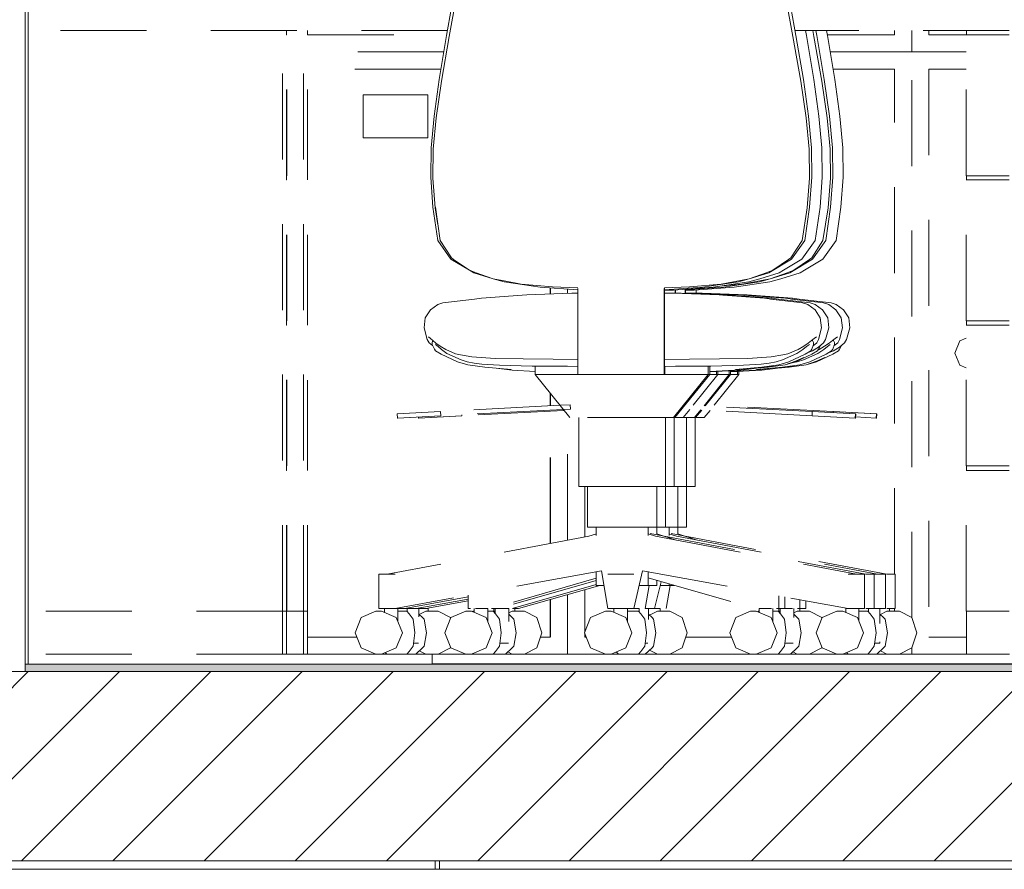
# Model space of a CAD drawing. Header units: millimetres. Extents: x 3311 to 117041, y -19950 to 21829.
# Tile 35 of 68: x 25474 to 26618, y 9980 to 10967. Entities that reach past the tile are written whole.
import ezdxf

# ---------------------------------------------------------------- set-up
doc = ezdxf.new("R2010")
doc.units = ezdxf.units.MM
doc.header["$MEASUREMENT"] = 0
doc.linetypes.add('! STR Pointille', pattern=[175, 100, -75])
for name, color, linetype in [('01-STR_Dalles.ARCHI', 7, 'Continuous'), ('01-STR_Murs extérieurs.ARCHI', 7, 'Continuous'), ('04-SOE_Cloisons .ARCHI', 7, 'Continuous'), ('04-SOE_Faux Plafond.ARCHI', 7, 'Continuous'), ('04-SOE_Revetement de sol.ARCHI', 7, 'Continuous'), ('05-INF _ COTATIONS.ARCHI', 7, 'Continuous'), ('06-REP _ EQUIP MOBI _ hors marché.ARCHI', 7, 'Continuous')]:
    doc.layers.add(name, color=color, linetype=linetype)
doc.styles.add('STYLE_GENERE_1', font='arial.ttf')
doc.dimstyles.new('STYLE_GENERE__1', dxfattribs={"dimtxt": 150, "dimasz": 114, "dimexe": 0.18, "dimexo": 400, "dimgap": 0, "dimtad": 1, "dimlfac": 0.001, "dimzin": 0, "dimdsep": 46, "dimtxsty": 'STYLE_GENERE_1', "dimblk": 'ARROWHEAD_2', "dimblk1": 'ARROWHEAD_2', "dimblk2": 'ARROWHEAD_2', "dimcen": 0.09, "dimclrd": 8, "dimclre": 8, "dimclrt": 8, "dimazin": 0, "dimtfac": 1, "dimtdec": 4, "dimtmove": 0, "dimatfit": 3, "dimfxl": 0, "dimtolj": 1, "dimtzin": 0, "dimarcsym": 0})

# ---------------------------------------------------------------- blocks, each defined once
blk = doc.blocks.new('Élément de coupe_54_1')
at = {"layer": '01-STR_Dalles.ARCHI', "linetype": 'Continuous', "lineweight": 0, "true_color": 0x000000}
h = blk.add_hatch(dxfattribs=at)
h.set_pattern_fill('Hachure_simple_0001', color=18, style=0, pattern_type=2)
h.set_pattern_definition([(45, (0, 0), (-53.03301, 53.03301), [])])
h.paths.add_polyline_path([(19187.4, 9990), (33360.8, 9990), (33360.8, 10210), (19187.4, 10210)])
at = {"layer": '01-STR_Dalles.ARCHI', "color": 7, "linetype": 'Continuous', "lineweight": 5}
blk.add_line((33255.6, 9990), (19358.9, 9990), dxfattribs=at)
at = {"layer": '01-STR_Dalles.ARCHI', "color": 7, "linetype": 'Continuous', "lineweight": 5, "flags": 128}
blk.add_lwpolyline([(28836.8, 10210), (25480, 10210), (25467, 10210), (25454, 10210), (25408, 10210), (25395, 10210), (25382, 10210)], dxfattribs=at)
blk = doc.blocks.new('Élément de coupe_58_1')
at = {"layer": '04-SOE_Cloisons .ARCHI', "color": 7, "linetype": 'Continuous', "lineweight": 5}
blk.add_line((25483.2, 12680), (25483.2, 10219), dxfattribs=at)
blk = doc.blocks.new('Élément de coupe_64_1')
at = {"layer": '04-SOE_Cloisons .ARCHI', "color": 7, "linetype": 'Continuous', "lineweight": 5}
for p, q in [((25480, 12680), (25480, 10218.6)), ((25480, 10218.6), (25480, 10210)), ((25483.2, 10218.6), (25483.2, 10219))]:
    blk.add_line(p, q, dxfattribs=at)
blk = doc.blocks.new('Élément de coupe_211_1')
at = {"layer": '04-SOE_Faux Plafond.ARCHI', "color": 7, "linetype": 'Continuous', "lineweight": 5}
blk.add_line((27140.1, 9980), (24220, 9980), dxfattribs=at)
blk = doc.blocks.new('Élément de coupe_222_1')
at = {"layer": '04-SOE_Revetement de sol.ARCHI', "linetype": 'Continuous', "lineweight": 0, "true_color": 0x3f3f3f}
blk.add_hatch(color=250, dxfattribs=at).paths.add_polyline_path([(25480, 10218.6), (25480, 10210), (28836.8, 10210), (28836.8, 10218.6)])
at = {"layer": '04-SOE_Revetement de sol.ARCHI', "color": 7, "linetype": 'Continuous', "lineweight": 5}
blk.add_line((28836.8, 10218.6), (25480, 10218.6), dxfattribs=at)
blk = doc.blocks.new('Élément de coupe_254_1')
at = {"layer": '04-SOE_Cloisons .ARCHI', "color": 7, "linetype": 'Continuous', "lineweight": 5}
for p, q in [((25953, 10219), (25953, 10230)), ((25966, 10219), (25953, 10219))]:
    blk.add_line(p, q, dxfattribs=at)
blk = doc.blocks.new('Élément de coupe_255_1')
at = {"layer": '04-SOE_Cloisons .ARCHI', "color": 7, "linetype": 'Continuous', "lineweight": 5}
blk.add_line((25966, 10219), (27762.9, 10219), dxfattribs=at)
blk = doc.blocks.new('Élément de coupe_494_1')
at = {"layer": '06-REP _ EQUIP MOBI _ hors marché.ARCHI', "color": 252, "linetype": '! STR Pointille', "lineweight": 5}
for p, q in [((26396.7, 10947.9), (26395.4, 10955)), ((26400.1, 10949.2), (26399.1, 10955)), ((26405.7, 10895.9), (26396.7, 10947.9)), ((26400.1, 10949.2), (26408.7, 10897.9)), ((26412, 10853.3), (26405.7, 10895.9)), ((26408.7, 10897.9), (26414.8, 10855.4)), ((26415.4, 10816.9), (26412, 10853.3)), ((26414.8, 10855.4), (26418.1, 10818.7)), ((26415.8, 10783.3), (26415.4, 10816.9)), ((26418.1, 10818.7), (26418.6, 10784.4)), ((26413.1, 10749), (26415.8, 10783.3)), ((26418.6, 10784.4), (26416.1, 10749.6)), ((26407.2, 10710.9), (26413.1, 10749)), ((26410.5, 10710.9), (26416.1, 10749.6)), ((26407.2, 10710.9), (26394.1, 10690.7)), ((26395.1, 10689.1), (26410.5, 10710.9)), ((26391.6, 10688.6), (26394.1, 10690.7)), ((26395.1, 10689.1), (26368.7, 10673.4)), ((26391.6, 10688.6), (26373.2, 10676.2)), ((26345.8, 10666.4), (26368.7, 10673.4)), ((26365.4, 10673.3), (26345.8, 10666.4)), ((26373.2, 10676.2), (26365.4, 10673.3)), ((26291.5, 10656.5), (26247.3, 10653.4)), ((26290.4, 10658.2), (26313.1, 10660.2)), ((26333.4, 10662.9), (26291.5, 10656.5)), ((26313.1, 10660.2), (26345.8, 10666.4)), ((26333.4, 10662.9), (26345.8, 10666.4)), ((26247.1, 10649.4), (26247.1, 10654.2)), ((26247.3, 10649.4), (26247.3, 10654.3)), ((26247.3, 10649.7), (26257.5, 10649.6)), ((26310.9, 10647.7), (26257.5, 10649.6)), ((26310.9, 10647.7), (26315.1, 10647.4)), ((26363.7, 10643.7), (26315.1, 10647.4)), ((26377.6, 10641.9), (26363.7, 10643.7)), ((26370.5, 10642.7), (26407.9, 10638.4)), ((26414, 10636.3), (26407.9, 10638.4)), ((26422.3, 10630.1), (26414, 10636.3)), ((26428.4, 10620.9), (26422.3, 10630.1)), ((26429.8, 10609.5), (26428.4, 10620.9)), ((26429.8, 10609.5), (26426.4, 10595.7)), ((26423.9, 10598.7), (26421.4, 10597.1)), ((26402.7, 10584), (26409.1, 10588.1)), ((26408.2, 10584.3), (26412.3, 10587.6)), ((26414.3, 10591.6), (26409.1, 10588.1)), ((26412.3, 10587.6), (26415.7, 10589.9)), ((26418.3, 10594.7), (26414.3, 10591.6)), ((26418.1, 10594.4), (26419.4, 10594.6)), ((26421.4, 10597.1), (26418.3, 10594.7)), ((26418.6, 10584.7), (26420.7, 10589.9)), ((26419.4, 10594.6), (26420.7, 10592.2)), ((26420, 10588.3), (26424.4, 10592.1)), ((26420.7, 10592.2), (26420.7, 10589.9)), ((26424.4, 10592.1), (26426.4, 10595.7)), ((26401.3, 10579.5), (26384.4, 10572.1)), ((26391.8, 10569.9), (26410.9, 10578.7)), ((26401.3, 10579.5), (26408.2, 10584.3)), ((26401.4, 10583.4), (26402.7, 10584)), ((26417.3, 10582.7), (26410.9, 10578.7)), ((26418.6, 10584.7), (26417.3, 10582.7)), ((26380.2, 10566.5), (26360.3, 10563.5)), ((26372.8, 10569.2), (26377.2, 10570)), ((26377.2, 10570), (26384.4, 10572.1)), ((26391.8, 10569.9), (26380.2, 10566.5)), ((26269, 10518.7), (26298.2, 10555)), ((26270.3, 10518.6), (26299.9, 10555)), ((26298.2, 10555), (26285.1, 10555)), ((26298.2, 10555), (26298.2, 10559.3)), ((26299.9, 10555), (26298.2, 10555)), ((26328.8, 10560), (26299.9, 10558.5)), ((26299.9, 10555), (26299.9, 10559.4)), ((26347.5, 10562.5), (26328.8, 10560)), ((26360.3, 10563.5), (26330, 10561.1)), ((25987.3, 10507.1), (25937, 10504.5)), ((25937.3, 10504.5), (25987.3, 10507.1)), ((25987.4, 10507.1), (25987.3, 10508.4)), ((25987.3, 10507.1), (25987.3, 10508.4)), ((25987.5, 10507.1), (25987.3, 10507.1)), ((26106.1, 10513.3), (25987.4, 10507.1)), ((26106.1, 10513.3), (26106.1, 10513.3)), ((26258, 10505), (26265.1, 10513.9)), ((26259.2, 10505), (26266.4, 10513.8)), ((25937, 10504.5), (25936.9, 10505.8)), ((25937, 10504.5), (25937.3, 10504.5)), ((26258, 10505), (26244.8, 10505)), ((26248.5, 10425), (26248.5, 10505)), ((26259.2, 10505), (26258, 10505)), ((26234.1, 10425), (26248.5, 10425)), ((26238.5, 10377.5), (26238.5, 10425)), ((26224.1, 10377.5), (26226.5, 10377.5)), ((26226.5, 10377.5), (26238.5, 10377.5)), ((26228.2, 10369.9), (26237.1, 10367.1)), ((26228.4, 10369.9), (26228.4, 10377.5)), ((26228.4, 10367.9), (26228.4, 10369.9)), ((26237.1, 10367.1), (26470.4, 10323)), ((26219, 10314.3), (26211.5, 10283)), ((26472.4, 10323), (26466.7, 10323)), ((26480, 10323), (26472.4, 10323)), ((26480, 10323), (26480, 10283)), ((26143.7, 10311.2), (26046.3, 10283)), ((26217.9, 10310), (26219.4, 10310)), ((26219.4, 10310), (26228.4, 10310)), ((26228.4, 10310), (26228.4, 10311.6)), ((25994.8, 10294.1), (25934.3, 10283)), ((26380.2, 10293.4), (26380.2, 10283)), ((25934.3, 10283), (25924, 10283)), ((25936.8, 10283), (25934.3, 10283)), ((25937.4, 10283), (25936.8, 10283)), ((25937.4, 10283), (25937.4, 10273.3)), ((26024.7, 10280), (26026.1, 10280)), ((26026.1, 10283), (26026.1, 10277.5)), ((26032.7, 10283), (26028.9, 10283)), ((26038.7, 10283), (26032.7, 10283)), ((26042, 10283), (26038.7, 10283)), ((26042, 10283), (26042, 10267.9)), ((26207, 10283), (26200.7, 10283)), ((26204.5, 10283), (26204.5, 10270.5)), ((26211.5, 10283), (26207, 10283)), ((26355.9, 10280), (26357.3, 10280)), ((26357.3, 10283), (26357.3, 10277.5)), ((26366.5, 10283), (26362.9, 10283)), ((26371.8, 10283), (26366.5, 10283)), ((26373.3, 10283), (26373.3, 10272.8)), ((26380.2, 10283), (26377.5, 10283)), ((26472.4, 10283), (26466.7, 10283)), ((26480, 10283), (26472.4, 10283)), ((26473.3, 10283), (26473.3, 10265.6)), ((25937.4, 10276.7), (25941.7, 10272.7)), ((25941.7, 10272.7), (25943.5, 10270.6)), ((25943.5, 10270.6), (25946.3, 10255)), ((26042, 10276.5), (26046.1, 10272.7)), ((26046.1, 10272.7), (26047.8, 10270.6)), ((26047.8, 10270.6), (26050.7, 10255)), ((26204.5, 10276.4), (26208.5, 10272.7)), ((26208.5, 10272.7), (26210.2, 10270.6)), ((26210.2, 10270.6), (26213.1, 10255)), ((26373.3, 10276.4), (26377.3, 10272.7)), ((26377.3, 10272.7), (26379.1, 10270.6)), ((26379.1, 10270.6), (26381.9, 10255)), ((26473.3, 10276.7), (26477.7, 10272.7)), ((26477.7, 10272.7), (26479.4, 10270.6)), ((26479.4, 10270.6), (26482.3, 10255)), ((25946.3, 10255), (25943.5, 10239.4)), ((26050.7, 10255), (26047.8, 10239.4)), ((26213.1, 10255), (26210.2, 10239.4)), ((26381.9, 10255), (26379.1, 10239.4)), ((26482.3, 10255), (26479.4, 10239.4)), ((26473.3, 10244.4), (26473.3, 10243)), ((25932.1, 10243), (25931.4, 10243)), ((25936.8, 10243), (25932.1, 10243)), ((25941.7, 10237.3), (25933.8, 10230)), ((25937, 10243), (25936.8, 10243)), ((25941.7, 10237.3), (25943.5, 10239.4)), ((26032.7, 10243), (26031.8, 10243)), ((26038.7, 10243), (26032.7, 10243)), ((26046.1, 10237.3), (26038.2, 10230)), ((26041.6, 10243), (26038.7, 10243)), ((26046.1, 10237.3), (26047.8, 10239.4)), ((26202.1, 10243), (26200.6, 10243)), ((26208.5, 10237.3), (26200.6, 10230)), ((26203.6, 10243), (26202.1, 10243)), ((26208.5, 10237.3), (26210.2, 10239.4)), ((26366.5, 10243), (26363, 10243)), ((26371.8, 10243), (26366.5, 10243)), ((26377.3, 10237.3), (26369.4, 10230)), ((26372.4, 10243), (26371.8, 10243)), ((26377.3, 10237.3), (26379.1, 10239.4)), ((26469.3, 10243), (26467.4, 10243)), ((26473.3, 10243), (26469.3, 10243)), ((26477.7, 10237.3), (26469.8, 10230)), ((26477.7, 10237.3), (26479.4, 10239.4)), ((25923.4, 10230), (25933.8, 10230)), ((26023.7, 10230), (26038.2, 10230)), ((26192.6, 10230), (26200.6, 10230)), ((26355, 10230), (26369.4, 10230)), ((26459.3, 10230), (26469.8, 10230))]:
    blk.add_line(p, q, dxfattribs=at)
blk = doc.blocks.new('Élément de coupe_495_1')
at = {"layer": '06-REP _ EQUIP MOBI _ hors marché.ARCHI', "color": 252, "linetype": '! STR Pointille', "lineweight": 5}
for p, q in [((25803.2, 10280), (25803.2, 10955)), ((25808.1, 10950), (25808.1, 10955)), ((26411.3, 10955), (26412.3, 10949.2)), ((25808.1, 10786.2), (25808.1, 10950)), ((25808.2, 10950), (25808.1, 10950)), ((25808.2, 10786.2), (25808.2, 10950)), ((26420.9, 10897.9), (26412.3, 10949.2)), ((26426.9, 10855.4), (26420.9, 10897.9)), ((26430.1, 10818.7), (26426.9, 10855.4)), ((26430.6, 10784.4), (26430.1, 10818.7)), ((25808.1, 10781.2), (25808.1, 10786.2)), ((25808.2, 10786.2), (25808.1, 10786.2)), ((25808.1, 10617.5), (25808.1, 10781.2)), ((25808.2, 10781.2), (25808.1, 10781.2)), ((25808.2, 10617.5), (25808.2, 10781.2)), ((26428.1, 10749.6), (26430.6, 10784.4)), ((26428.1, 10749.6), (26422.6, 10710.9)), ((26422.6, 10710.9), (26407.2, 10689.1)), ((26407.2, 10689.1), (26385.6, 10676.2)), ((26380.8, 10673.4), (26358.2, 10666.4)), ((26385.6, 10676.2), (26380.8, 10673.4)), ((26257.6, 10653.3), (26303.8, 10656.5)), ((26303.8, 10656.5), (26345.6, 10662.9)), ((26358.2, 10666.4), (26345.6, 10662.9)), ((26257.6, 10653.3), (26247.3, 10653)), ((26266.8, 10649.6), (26247.3, 10649.8)), ((26259.8, 10649.7), (26259.8, 10653.4)), ((26260, 10649.7), (26260, 10653.4)), ((26266.8, 10649.6), (26319.2, 10647.7)), ((26324.3, 10647.4), (26319.2, 10647.7)), ((26324.3, 10647.4), (26371.9, 10643.7)), ((26379.7, 10642.7), (26371.9, 10643.7)), ((26416.6, 10638.4), (26379.7, 10642.7)), ((26416.6, 10638.4), (26422.7, 10636.3)), ((26422.7, 10636.3), (26431, 10630.1)), ((26431, 10630.1), (26437.1, 10620.9)), ((26437.1, 10620.9), (26438.5, 10609.5)), ((25808.1, 10612.5), (25808.1, 10617.5)), ((25808.2, 10617.5), (25808.1, 10617.5)), ((25808.1, 10448.7), (25808.1, 10612.5)), ((25808.2, 10612.5), (25808.1, 10612.5)), ((25808.2, 10448.7), (25808.2, 10612.5)), ((26434.7, 10595.7), (26438.5, 10609.5)), ((26426.5, 10587), (26419.4, 10582.8)), ((26432.4, 10592.1), (26426.5, 10587)), ((26428.6, 10588.8), (26426.5, 10584.7)), ((26434.7, 10595.7), (26432.4, 10592.1)), ((26418.6, 10578.7), (26399.5, 10569.9)), ((26419.4, 10582.8), (26413.7, 10580.4)), ((26418.6, 10578.7), (26425.3, 10582.7)), ((26425.3, 10582.7), (26426.5, 10584.7)), ((26336, 10560), (26372.9, 10564.8)), ((26367.8, 10563.5), (26387.7, 10566.5)), ((26387.7, 10566.5), (26399.5, 10570.8)), ((26387.7, 10566.5), (26399.5, 10569.9)), ((26399.5, 10570.8), (26409.3, 10574.7)), ((26280.8, 10519.4), (26309.4, 10555)), ((26299.9, 10558.1), (26336, 10560)), ((26307.7, 10555), (26299.9, 10555)), ((26307.7, 10555), (26307.7, 10558.5)), ((26309.4, 10555), (26307.7, 10555)), ((26309.4, 10555), (26309.4, 10558.6)), ((26354.5, 10562.4), (26367.8, 10563.5)), ((26419.2, 10512.1), (26279.8, 10519.4)), ((26269.2, 10505), (26275.9, 10513.3)), ((26419.1, 10510.9), (26419.2, 10512.1)), ((26469.4, 10509.5), (26419.2, 10512.1)), ((26419.3, 10512.1), (26469.7, 10509.5)), ((26469.1, 10504.5), (26469.4, 10509.5)), ((26469.7, 10509.5), (26469.4, 10509.5)), ((26469.4, 10504.5), (26469.7, 10509.5)), ((26258.5, 10425), (26258.5, 10505)), ((26267.9, 10505), (26259.2, 10505)), ((26269.2, 10505), (26267.9, 10505)), ((26469.1, 10504.5), (26445.1, 10505.8)), ((26469.4, 10504.5), (26469.1, 10504.5)), ((25808.2, 10448.7), (25808.1, 10448.7)), ((25808.1, 10443.7), (25808.1, 10448.7)), ((25808.2, 10443.7), (25808.1, 10443.7)), ((25808.1, 10280), (25808.1, 10443.7)), ((25808.2, 10280), (25808.2, 10443.7)), ((26248.4, 10377.5), (26248.4, 10425)), ((26248.5, 10425), (26258.5, 10425)), ((26230.6, 10370.2), (26481.3, 10323)), ((26238.4, 10369.9), (26238.4, 10377.5)), ((26238.4, 10369.9), (26261, 10362.6)), ((26238.5, 10377.5), (26248.4, 10377.5)), ((26490.1, 10323), (26481.3, 10323)), ((26491.1, 10323), (26490.1, 10323)), ((26491.1, 10323), (26491.1, 10283)), ((26147.9, 10310), (26053.3, 10283)), ((26229.5, 10310), (26225.1, 10283)), ((26228.4, 10310), (26229.4, 10310)), ((26229.4, 10310), (26234.2, 10310)), ((25994.8, 10292.1), (25945.5, 10283)), ((26387.2, 10292.1), (26387.2, 10283)), ((25803.2, 10280), (25783.9, 10280)), ((25808.1, 10280), (25803.2, 10280)), ((25803.2, 10230), (25803.2, 10280)), ((25808.1, 10230), (25808.1, 10280)), ((25808.2, 10280), (25808.1, 10280)), ((25945.6, 10280), (25938, 10276.1)), ((25944.4, 10283), (25938.2, 10283)), ((25948.4, 10283), (25944.4, 10283)), ((25960.1, 10280), (25945.6, 10280)), ((25948.4, 10283), (25948.4, 10280)), ((25974.3, 10272.7), (25960.1, 10280)), ((26045.9, 10280), (26042, 10278)), ((26060.4, 10280), (26045.9, 10280)), ((26053.3, 10283), (26046.3, 10283)), ((26049.1, 10283), (26049.1, 10280)), ((26074.7, 10272.7), (26060.4, 10280)), ((26214.8, 10280), (26205.6, 10275.3)), ((26215.6, 10283), (26211.5, 10283)), ((26229.3, 10280), (26214.8, 10280)), ((26218, 10283), (26215.6, 10283)), ((26218, 10283), (26218, 10280)), ((26243.5, 10272.7), (26229.3, 10280)), ((26377.2, 10280), (26373.3, 10278)), ((26391.7, 10280), (26377.2, 10280)), ((26381.1, 10283), (26380.2, 10283)), ((26380.3, 10283), (26380.3, 10280)), ((26387.2, 10283), (26381.1, 10283)), ((26405.9, 10272.7), (26391.7, 10280)), ((26481.5, 10280), (26474, 10276.1)), ((26490.1, 10283), (26481.3, 10283)), ((26496, 10280), (26481.5, 10280)), ((26484.4, 10283), (26484.4, 10280)), ((26491.1, 10283), (26490.1, 10283)), ((26510.3, 10272.7), (26496, 10280)), ((25974.5, 10272.1), (25974.3, 10272.7)), ((26080.6, 10255), (26074.7, 10272.7)), ((26249.4, 10255), (26243.5, 10272.7)), ((26406.1, 10272.1), (26405.9, 10272.7)), ((26516.2, 10255), (26510.3, 10272.7)), ((26074.7, 10237.3), (26080.6, 10255)), ((26243.5, 10237.3), (26249.4, 10255)), ((26510.3, 10237.3), (26516.2, 10255)), ((25938, 10233.9), (25945.6, 10230)), ((25960.1, 10230), (25974.3, 10237.3)), ((25974.3, 10237.3), (25974.5, 10237.9)), ((26040.9, 10232.6), (26045.9, 10230)), ((26060.4, 10230), (26074.7, 10237.3)), ((26205.6, 10234.7), (26214.8, 10230)), ((26229.3, 10230), (26243.5, 10237.3)), ((26372.2, 10232.6), (26377.2, 10230)), ((26391.7, 10230), (26405.9, 10237.3)), ((26405.9, 10237.3), (26406.1, 10237.9)), ((26474, 10233.9), (26481.5, 10230)), ((26496, 10230), (26510.3, 10237.3)), ((25803.2, 10230), (25783.8, 10230)), ((25808.1, 10230), (25803.2, 10230)), ((25960.1, 10230), (25945.6, 10230)), ((26060.4, 10230), (26045.9, 10230)), ((26229.3, 10230), (26214.8, 10230)), ((26391.7, 10230), (26377.2, 10230)), ((26496, 10230), (26481.5, 10230))]:
    blk.add_line(p, q, dxfattribs=at)
blk = doc.blocks.new('Élément de coupe_496_1')
at = {"layer": '06-REP _ EQUIP MOBI _ hors marché.ARCHI', "color": 252, "linetype": '! STR Pointille', "lineweight": 5}
for p, q in [((25980.8, 11012.6), (25969.8, 10949.2)), ((25984.5, 11012.6), (25972.9, 10947.9)), ((26372.3, 10947.9), (26360.5, 11012.6)), ((26375.7, 10949.2), (26364.6, 11012.6)), ((25970.8, 10955), (25483.2, 10955)), ((26973.7, 10955), (26374.7, 10955)), ((26573.9, 10950), (26573.9, 10955)), ((25961.2, 10897.9), (25969.8, 10949.2)), ((25972.9, 10947.9), (25963.9, 10895.9)), ((26381.4, 10895.9), (26372.3, 10947.9)), ((26375.7, 10949.2), (26384.4, 10897.9)), ((26973.8, 10950), (26573.8, 10950)), ((26573.8, 10786.2), (26573.8, 10950)), ((25955.2, 10855.4), (25961.2, 10897.9)), ((25963.9, 10895.9), (25957.6, 10853.3)), ((26387.7, 10853.3), (26381.4, 10895.9)), ((26384.4, 10897.9), (26390.4, 10855.4)), ((25951.9, 10818.7), (25955.2, 10855.4)), ((25957.6, 10853.3), (25954.3, 10816.9)), ((26391, 10816.9), (26387.7, 10853.3)), ((26390.4, 10855.4), (26393.7, 10818.7)), ((25951.4, 10784.4), (25951.9, 10818.7)), ((25954.3, 10816.9), (25953.9, 10783.3)), ((26391.4, 10783.3), (26391, 10816.9)), ((26393.7, 10818.7), (26394.2, 10784.4)), ((25953.9, 10749.6), (25951.4, 10784.4)), ((25953.9, 10783.3), (25956.6, 10749)), ((26388.7, 10749), (26391.4, 10783.3)), ((26394.2, 10784.4), (26391.7, 10749.6)), ((26973.8, 10786.2), (26573.8, 10786.2)), ((26973.8, 10781.2), (26573.8, 10781.2)), ((26573.8, 10617.5), (26573.8, 10781.2)), ((26573.9, 10781.2), (26573.9, 10786.2)), ((25953.9, 10749.6), (25959.4, 10710.9)), ((25956.6, 10749), (25959.7, 10729.1)), ((25962.3, 10710.9), (25956.8, 10749.6)), ((26382.9, 10710.9), (26388.7, 10749)), ((26386.2, 10710.9), (26391.7, 10749.6)), ((25959.4, 10710.9), (25974.8, 10689.1)), ((25975.5, 10690.7), (25962.3, 10710.9)), ((26382.9, 10710.9), (26369.8, 10690.7)), ((26370.8, 10689.1), (26386.2, 10710.9)), ((25975.5, 10690.7), (25977.8, 10688.6)), ((26367.3, 10688.6), (26369.8, 10690.7)), ((25974.8, 10689.1), (25996.4, 10676.2)), ((25996.4, 10676.2), (25977.8, 10688.6)), ((26370.8, 10689.1), (26344.3, 10673.4)), ((26367.3, 10688.6), (26348.9, 10676.2)), ((26004, 10673.3), (25996.4, 10676.2)), ((25996.4, 10676.2), (26001.3, 10673.4)), ((26001.3, 10673.4), (26023.8, 10666.4)), ((26023.8, 10666.4), (26004, 10673.3)), ((26321.4, 10666.4), (26344.3, 10673.4)), ((26341.1, 10673.3), (26321.4, 10666.4)), ((26348.9, 10676.2), (26341.1, 10673.3)), ((26038.6, 10663.6), (26023.8, 10666.4)), ((26023.8, 10666.4), (26036.5, 10662.9)), ((26078.3, 10656.5), (26036.5, 10662.9)), ((26056.5, 10660.2), (26038.6, 10663.6)), ((26056.5, 10660.2), (26093, 10656.9)), ((26122.1, 10653.4), (26078.3, 10656.5)), ((26093, 10656.9), (26122.1, 10655.9)), ((26122.1, 10555), (26122.1, 10657.3)), ((26222.7, 10555), (26222.7, 10657.3)), ((26222.9, 10655.9), (26252.2, 10656.9)), ((26267.2, 10656.5), (26222.9, 10653.4)), ((26222.9, 10585), (26222.9, 10655.9)), ((26252.2, 10656.9), (26288.8, 10660.2)), ((26309, 10662.9), (26267.2, 10656.5)), ((26288.8, 10660.2), (26321.4, 10666.4)), ((26309, 10662.9), (26321.4, 10666.4)), ((26002.3, 10642.7), (26010.1, 10643.7)), ((26057.7, 10647.4), (26010.1, 10643.7)), ((26057.7, 10647.4), (26062.9, 10647.7)), ((26115.3, 10649.6), (26062.9, 10647.7)), ((26115.3, 10649.6), (26122.1, 10649.7)), ((26222.9, 10649.7), (26233.2, 10649.6)), ((26286.5, 10647.7), (26233.2, 10649.6)), ((26286.5, 10647.7), (26290.7, 10647.4)), ((26339.3, 10643.7), (26290.7, 10647.4)), ((26353.2, 10641.9), (26339.3, 10643.7)), ((25959.4, 10636.3), (25951.1, 10630.1)), ((25965.4, 10638.4), (25959.4, 10636.3)), ((25965.4, 10638.4), (26002.3, 10642.7)), ((26346.1, 10642.7), (26383.6, 10638.4)), ((26389.7, 10636.3), (26383.6, 10638.4)), ((26398, 10630.1), (26389.7, 10636.3)), ((25945, 10620.9), (25943.6, 10609.5)), ((25951.1, 10630.1), (25945, 10620.9)), ((26404.1, 10620.9), (26398, 10630.1)), ((26405.5, 10609.5), (26404.1, 10620.9)), ((25947.3, 10595.7), (25943.6, 10609.5)), ((26405.5, 10609.5), (26402, 10595.7)), ((26973.8, 10617.5), (26573.8, 10617.5)), ((26973.8, 10612.5), (26573.8, 10612.5)), ((26573.8, 10448.8), (26573.8, 10612.5)), ((26573.9, 10612.5), (26573.9, 10617.5)), ((25950.9, 10597.1), (25948.8, 10598.7)), ((26399.5, 10598.7), (26397.1, 10597.1)), ((25947.3, 10595.7), (25949.6, 10592.1)), ((25949.6, 10592.1), (25953.5, 10588.8)), ((25953.7, 10594.7), (25950.9, 10597.1)), ((25952.9, 10592.2), (25953.8, 10594.6)), ((25952.9, 10589.9), (25952.9, 10592.2)), ((25952.9, 10589.9), (25955.5, 10584.7)), ((25957.4, 10591.6), (25953.7, 10594.7)), ((25957, 10589.9), (25960, 10587.6)), ((25962.3, 10588.1), (25957.4, 10591.6)), ((25960, 10587.6), (25963.7, 10584.3)), ((25962.3, 10588.1), (25968.7, 10584)), ((26378.3, 10584), (26384.8, 10588.1)), ((26383.8, 10584.3), (26387.9, 10587.6)), ((26390, 10591.6), (26384.8, 10588.1)), ((26387.9, 10587.6), (26391.4, 10589.9)), ((26394, 10594.7), (26390, 10591.6)), ((26393.7, 10594.4), (26395, 10594.6)), ((26397.1, 10597.1), (26394, 10594.7)), ((26394.2, 10584.7), (26396.3, 10589.9)), ((26395, 10594.6), (26396.3, 10592.2)), ((26395.7, 10588.3), (26400.1, 10592.1)), ((26396.3, 10592.2), (26396.3, 10589.9)), ((26400.1, 10592.1), (26402, 10595.7)), ((25956.8, 10582.7), (25955.5, 10584.7)), ((25963.5, 10578.7), (25956.8, 10582.7)), ((25963.5, 10578.7), (25982.5, 10569.9)), ((25963.7, 10584.3), (25970.1, 10579.5)), ((25968.7, 10584), (25980.1, 10579.2)), ((25986.7, 10572.1), (25970.1, 10579.5)), ((25980.1, 10579.2), (25985.8, 10577.9)), ((25985.8, 10577.9), (25999.1, 10575.7)), ((25999.1, 10575.7), (26026.2, 10573.9)), ((26222.9, 10555), (26222.9, 10585)), ((26319.7, 10573.9), (26347.1, 10575.7)), ((26347.1, 10575.7), (26360.6, 10577.9)), ((26376.9, 10579.5), (26360, 10572.1)), ((26360.6, 10577.9), (26366.5, 10579.2)), ((26366.5, 10579.2), (26378.3, 10584)), ((26367.5, 10569.9), (26386.5, 10578.7)), ((26376.9, 10579.5), (26383.8, 10584.3)), ((26393, 10582.7), (26386.5, 10578.7)), ((26394.2, 10584.7), (26393, 10582.7)), ((25994.3, 10566.5), (25982.5, 10569.9)), ((25986.7, 10572.1), (25993.7, 10570)), ((25993.7, 10570), (26001.9, 10568.4)), ((26014.2, 10563.5), (25994.3, 10566.5)), ((26001.9, 10568.4), (26010.8, 10567.3)), ((26010.8, 10567.3), (26031.2, 10565.9)), ((26026.2, 10573.9), (26058.6, 10573.4)), ((26031.2, 10565.9), (26069.2, 10564.9)), ((26058.6, 10573.4), (26093.5, 10572.8)), ((26069.2, 10564.9), (26087.1, 10564.8)), ((26072.6, 10555), (26072.6, 10564.9)), ((26087.1, 10564.8), (26110.2, 10564.7)), ((26122.1, 10572.4), (26093.5, 10572.8)), ((26110.2, 10564.7), (26122.1, 10564.6)), ((26252.1, 10572.8), (26223, 10572.4)), ((26223.2, 10564.6), (26235.6, 10564.7)), ((26223.5, 10555), (26223.5, 10564.6)), ((26235.6, 10564.7), (26258.7, 10564.8)), ((26252.1, 10572.8), (26287.1, 10573.4)), ((26258.7, 10564.8), (26277, 10564.9)), ((26273.9, 10555), (26273.9, 10564.9)), ((26275.6, 10555), (26275.6, 10564.9)), ((26277, 10564.9), (26314.9, 10565.9)), ((26287.1, 10573.4), (26319.7, 10573.9)), ((26314.9, 10565.9), (26335.4, 10567.3)), ((26335.4, 10567.3), (26344.5, 10568.4)), ((26355.8, 10566.5), (26336, 10563.5)), ((26344.5, 10568.4), (26352.8, 10570)), ((26352.8, 10570), (26360, 10572.1)), ((26367.5, 10569.9), (26355.8, 10566.5)), ((26044.6, 10561.1), (26014.2, 10563.5)), ((26046, 10560), (26027.5, 10562.4)), ((26072.6, 10558.6), (26046, 10560)), ((26122.1, 10555), (26072.6, 10555)), ((26112.8, 10505), (26072.6, 10555)), ((26222.7, 10555), (26122.1, 10555)), ((26222.9, 10555), (26222.7, 10555)), ((26223.5, 10555), (26222.9, 10555)), ((26273.9, 10555), (26223.5, 10555)), ((26233.6, 10505), (26273.9, 10555)), ((26234.9, 10505), (26275.6, 10555)), ((26275.6, 10555), (26273.9, 10555)), ((26304.5, 10560), (26275.6, 10558.5)), ((26323.2, 10562.5), (26304.5, 10560)), ((26336, 10563.5), (26305.6, 10561.1)), ((26101.3, 10519.4), (25962.7, 10512.1)), ((26113.5, 10520), (26102.1, 10519.4)), ((26113.7, 10515), (26113.5, 10520)), ((26113.8, 10515), (26113.5, 10520)), ((25962.7, 10512.1), (25912.4, 10509.5)), ((25912.6, 10504.5), (25912.4, 10509.5)), ((25963, 10507.1), (25912.6, 10504.5)), ((25912.9, 10504.5), (25963, 10507.1)), ((25963, 10507.1), (25962.7, 10512.1)), ((25963, 10507.1), (25962.7, 10512.1)), ((26105.2, 10514.6), (25963, 10507.1)), ((25963.1, 10507.1), (25963, 10507.1)), ((26105.2, 10514.5), (26105.2, 10514.5)), ((26113.7, 10515), (26106, 10514.6)), ((26113.7, 10515), (26113.8, 10515)), ((25912.6, 10504.5), (25912.9, 10504.5)), ((26233.6, 10505), (26112.8, 10505)), ((26123.6, 10425), (26123.6, 10505)), ((26224.2, 10425), (26224.2, 10505)), ((26234.9, 10505), (26233.6, 10505)), ((26973.8, 10448.8), (26573.8, 10448.8)), ((26973.8, 10443.7), (26573.8, 10443.7)), ((26573.8, 10280), (26573.8, 10443.7)), ((26573.9, 10443.7), (26573.9, 10448.8)), ((26123.6, 10425), (26138.1, 10425)), ((26133.6, 10377.5), (26133.6, 10425)), ((26138.1, 10425), (26173.5, 10425)), ((26173.5, 10425), (26209.2, 10425)), ((26209.2, 10425), (26224.2, 10425)), ((26214.1, 10377.5), (26214.1, 10425)), ((26133.6, 10377.5), (26145.2, 10377.5)), ((26143.9, 10369.9), (26135.1, 10367.1)), ((26143.7, 10369.9), (26143.7, 10377.5)), ((26143.7, 10367.9), (26143.7, 10369.9)), ((26145.2, 10377.5), (26173.6, 10377.5)), ((26173.6, 10377.5), (26202.2, 10377.5)), ((26202.2, 10377.5), (26214.1, 10377.5)), ((26203.9, 10369.9), (26212.7, 10367.1)), ((26204.1, 10369.9), (26204.1, 10377.5)), ((26204.1, 10367.9), (26204.1, 10369.9)), ((26135.1, 10367.1), (25900.8, 10323)), ((26212.7, 10367.1), (26446.1, 10323)), ((26149.7, 10327.1), (25909.9, 10283)), ((26143.7, 10310), (26143.7, 10326)), ((26149.7, 10327.1), (26157, 10283)), ((26197.6, 10327.1), (26187.2, 10283)), ((26197.6, 10327.1), (26436.5, 10283)), ((26204.1, 10310), (26204.1, 10326)), ((25898.4, 10323), (25891, 10323)), ((25891, 10323), (25891, 10283)), ((25909.9, 10323), (25898.4, 10323)), ((26143.7, 10318.3), (26022, 10283)), ((26161.3, 10323), (26157, 10323)), ((26172, 10323), (26161.3, 10323)), ((26182.7, 10323), (26172, 10323)), ((26187.2, 10323), (26182.7, 10323)), ((26204.1, 10318.6), (26328.8, 10283)), ((26448.1, 10323), (26436.5, 10323)), ((26455.6, 10323), (26448.1, 10323)), ((26455.6, 10323), (26455.6, 10283)), ((26143.7, 10310), (26152.4, 10310)), ((26152.4, 10310), (26152.5, 10310)), ((26193.6, 10310), (26195.1, 10310)), ((26195.1, 10310), (26204.1, 10310)), ((25994.8, 10298.6), (25994.8, 10283)), ((26355.9, 10297.9), (26355.9, 10283)), ((25870.4, 10272.7), (25887.5, 10280)), ((25894.1, 10280), (25887.5, 10280)), ((25898.4, 10283), (25891, 10283)), ((25894.1, 10280), (25911.2, 10272.7)), ((25897.7, 10283), (25897.7, 10278.5)), ((25909.9, 10283), (25898.4, 10283)), ((25912.5, 10283), (25909.9, 10283)), ((25913, 10283), (25912.5, 10283)), ((25913, 10283), (25913, 10268.3)), ((25974.8, 10272.7), (25991.9, 10280)), ((25998.5, 10280), (25991.9, 10280)), ((25997.4, 10283), (25994.8, 10283)), ((25998.5, 10280), (26015.6, 10272.7)), ((26001.8, 10283), (26001.8, 10278.6)), ((26008.4, 10283), (26003.2, 10283)), ((26014.4, 10283), (26008.4, 10283)), ((26017.6, 10283), (26014.4, 10283)), ((26017.6, 10283), (26017.6, 10267.6)), ((26137.1, 10272.7), (26154.3, 10280)), ((26160.9, 10280), (26154.3, 10280)), ((26161.3, 10283), (26157, 10283)), ((26160.9, 10280), (26178, 10272.7)), ((26172, 10283), (26161.3, 10283)), ((26164, 10283), (26164, 10278.6)), ((26182.7, 10283), (26172, 10283)), ((26180.1, 10283), (26180.1, 10267.3)), ((26187.2, 10283), (26182.7, 10283)), ((26306, 10272.7), (26323.1, 10280)), ((26329.7, 10280), (26323.1, 10280)), ((26329.7, 10280), (26346.8, 10272.7)), ((26336.2, 10283), (26333, 10283)), ((26333, 10283), (26333, 10278.6)), ((26342.1, 10283), (26336.2, 10283)), ((26347.4, 10283), (26342.1, 10283)), ((26348.9, 10283), (26348.9, 10267.5)), ((26355.9, 10283), (26353.1, 10283)), ((26406.4, 10272.7), (26423.5, 10280)), ((26430.1, 10280), (26423.5, 10280)), ((26430.1, 10280), (26447.2, 10272.7)), ((26434.1, 10283), (26433.7, 10283)), ((26433.7, 10283), (26433.7, 10278.5)), ((26436.5, 10283), (26434.1, 10283)), ((26448.1, 10283), (26436.5, 10283)), ((26455.6, 10283), (26448.1, 10283)), ((26448.9, 10283), (26448.9, 10268.3)), ((26973.8, 10280), (26573.8, 10280)), ((26573.9, 10230), (26573.9, 10280)), ((25863.3, 10255), (25870.4, 10272.7)), ((25911.2, 10272.7), (25918.3, 10255)), ((25967.7, 10255), (25974.8, 10272.7)), ((26015.6, 10272.7), (26022.7, 10255)), ((26130.1, 10255), (26137.1, 10272.7)), ((26178, 10272.7), (26185.1, 10255)), ((26298.9, 10255), (26306, 10272.7)), ((26346.8, 10272.7), (26353.9, 10255)), ((26399.3, 10255), (26406.4, 10272.7)), ((26447.2, 10272.7), (26454.3, 10255)), ((25870.4, 10237.3), (25863.3, 10255)), ((25918.3, 10255), (25911.2, 10237.3)), ((25974.8, 10237.3), (25967.7, 10255)), ((26022.7, 10255), (26015.6, 10237.3)), ((26137.1, 10237.3), (26130.1, 10255)), ((26185.1, 10255), (26178, 10237.3)), ((26306, 10237.3), (26298.9, 10255)), ((26353.9, 10255), (26346.8, 10237.3)), ((26406.4, 10237.3), (26399.3, 10255)), ((26454.3, 10255), (26447.2, 10237.3)), ((25887.5, 10230), (25870.4, 10237.3)), ((25911.2, 10237.3), (25894.1, 10230)), ((25991.9, 10230), (25974.8, 10237.3)), ((26015.6, 10237.3), (25998.5, 10230)), ((26154.3, 10230), (26137.1, 10237.3)), ((26178, 10237.3), (26160.9, 10230)), ((26323.1, 10230), (26306, 10237.3)), ((26346.8, 10237.3), (26329.7, 10230)), ((26423.5, 10230), (26406.4, 10237.3)), ((26447.2, 10237.3), (26430.1, 10230)), ((25894.1, 10230), (25887.5, 10230)), ((25998.5, 10230), (25991.9, 10230)), ((26160.9, 10230), (26154.3, 10230)), ((26329.7, 10230), (26323.1, 10230)), ((26430.1, 10230), (26423.5, 10230)), ((26973.9, 10230), (26573.9, 10230))]:
    blk.add_line(p, q, dxfattribs=at)
blk = doc.blocks.new('Élément de coupe_497_1')
at = {"layer": '06-REP _ EQUIP MOBI _ hors marché.ARCHI', "color": 252, "linetype": '! STR Pointille', "lineweight": 5}
for p, q in [((25778.9, 10280), (25778.9, 10955)), ((25783.8, 10950), (25783.8, 10955)), ((26386.9, 10955), (26387.9, 10949.2)), ((25783.8, 10786.2), (25783.8, 10950)), ((25783.9, 10950), (25783.8, 10950)), ((25783.9, 10786.2), (25783.9, 10950)), ((26396.5, 10897.9), (26387.9, 10949.2)), ((26402.5, 10855.4), (26396.5, 10897.9)), ((26405.8, 10818.7), (26402.5, 10855.4)), ((26406.3, 10784.4), (26405.8, 10818.7)), ((25783.8, 10781.2), (25783.8, 10786.2)), ((25783.9, 10786.2), (25783.8, 10786.2)), ((25783.8, 10617.5), (25783.8, 10781.2)), ((25783.9, 10781.2), (25783.8, 10781.2)), ((25783.9, 10617.5), (25783.9, 10781.2)), ((26403.8, 10749.6), (26406.3, 10784.4)), ((26403.8, 10749.6), (26398.2, 10710.9)), ((26398.2, 10710.9), (26382.8, 10689.1)), ((26382.8, 10689.1), (26361.3, 10676.2)), ((26356.4, 10673.4), (26333.9, 10666.4)), ((26361.3, 10676.2), (26356.4, 10673.4)), ((26233.3, 10653.3), (26279.4, 10656.5)), ((26279.4, 10656.5), (26321.2, 10662.9)), ((26333.9, 10666.4), (26321.2, 10662.9)), ((26233.3, 10653.3), (26222.9, 10653)), ((26242.4, 10649.6), (26222.9, 10649.8)), ((26235.4, 10649.7), (26235.4, 10653.4)), ((26235.6, 10649.7), (26235.6, 10653.4)), ((26242.4, 10649.6), (26294.8, 10647.7)), ((26300, 10647.4), (26294.8, 10647.7)), ((26300, 10647.4), (26347.6, 10643.7)), ((26355.4, 10642.7), (26347.6, 10643.7)), ((26392.3, 10638.4), (26355.4, 10642.7)), ((26392.3, 10638.4), (26398.3, 10636.3)), ((26398.3, 10636.3), (26406.6, 10630.1)), ((26406.6, 10630.1), (26412.7, 10620.9)), ((26412.7, 10620.9), (26414.1, 10609.5)), ((25783.8, 10612.5), (25783.8, 10617.5)), ((25783.9, 10617.5), (25783.8, 10617.5)), ((25783.8, 10448.8), (25783.8, 10612.5)), ((25783.9, 10612.5), (25783.8, 10612.5)), ((25783.9, 10448.8), (25783.9, 10612.5)), ((26410.3, 10595.7), (26414.1, 10609.5)), ((26402.2, 10587), (26395, 10582.8)), ((26408, 10592.1), (26402.2, 10587)), ((26404.2, 10588.8), (26402.2, 10584.7)), ((26410.3, 10595.7), (26408, 10592.1)), ((26394.2, 10578.7), (26375.2, 10569.9)), ((26395, 10582.8), (26389.3, 10580.4)), ((26394.2, 10578.7), (26400.9, 10582.7)), ((26400.9, 10582.7), (26402.2, 10584.7)), ((26311.7, 10560), (26348.5, 10564.8)), ((26343.4, 10563.5), (26363.4, 10566.5)), ((26363.4, 10566.5), (26375.1, 10570.8)), ((26363.4, 10566.5), (26375.2, 10569.9)), ((26375.1, 10570.8), (26385, 10574.7)), ((26256.4, 10519.4), (26285.1, 10555)), ((26275.6, 10558.1), (26311.7, 10560)), ((26283.4, 10555), (26275.6, 10555)), ((26283.4, 10555), (26283.4, 10558.5)), ((26285.1, 10555), (26283.4, 10555)), ((26285.1, 10555), (26285.1, 10558.6)), ((26330.1, 10562.4), (26343.4, 10563.5)), ((26394.8, 10512.1), (26255.5, 10519.4)), ((26244.8, 10505), (26252.5, 10514.5)), ((26394.6, 10507.2), (26251.6, 10514.6)), ((26394.6, 10507.1), (26394.8, 10512.1)), ((26444.7, 10504.5), (26394.6, 10507.1)), ((26445, 10509.5), (26394.8, 10512.1)), ((26395, 10512.1), (26445.3, 10509.5)), ((26444.7, 10504.5), (26445, 10509.5)), ((26445.3, 10509.5), (26445, 10509.5)), ((26445.1, 10504.5), (26445.3, 10509.5)), ((26234.1, 10425), (26234.1, 10505)), ((26243.6, 10505), (26234.9, 10505)), ((26244.8, 10505), (26243.6, 10505)), ((26445.1, 10504.5), (26444.7, 10504.5)), ((25783.8, 10443.7), (25783.8, 10448.8)), ((25783.9, 10448.8), (25783.8, 10448.8)), ((25783.9, 10443.7), (25783.8, 10443.7)), ((25783.8, 10280), (25783.8, 10443.7)), ((25783.9, 10280), (25783.9, 10443.7)), ((26224.1, 10377.5), (26224.1, 10425)), ((26224.2, 10425), (26234.1, 10425)), ((26206.2, 10370.2), (26456.9, 10323)), ((26214, 10369.9), (26214, 10377.5)), ((26214, 10369.9), (26236.6, 10362.6)), ((26214.1, 10377.5), (26224.1, 10377.5)), ((26143.7, 10315.8), (26028.9, 10283)), ((26214, 10310), (26214, 10315.8)), ((26465.8, 10323), (26456.9, 10323)), ((26466.7, 10323), (26465.8, 10323)), ((26466.7, 10323), (26466.7, 10283)), ((26205.2, 10310), (26200.7, 10283)), ((26204.1, 10310), (26205, 10310)), ((26205, 10310), (26214, 10310)), ((25994.8, 10296.6), (25921.1, 10283)), ((26362.9, 10296.6), (26362.9, 10283)), ((25778.9, 10280), (25483.2, 10280)), ((25783.8, 10280), (25778.9, 10280)), ((25778.9, 10230), (25778.9, 10280)), ((25783.8, 10230), (25783.8, 10280)), ((25783.9, 10280), (25783.8, 10280)), ((25923.4, 10280), (25913, 10280)), ((25920, 10283), (25913.9, 10283)), ((25924, 10283), (25920, 10283)), ((25926.2, 10277), (25923.4, 10280)), ((25924, 10283), (25924, 10279.3)), ((26000.7, 10280), (26000, 10279.3)), ((26001.8, 10280), (26000.7, 10280)), ((26023.7, 10280), (26017.6, 10280)), ((26028.9, 10283), (26022, 10283)), ((26026.6, 10277), (26023.7, 10280)), ((26024.7, 10283), (26024.7, 10279)), ((26192.6, 10280), (26180.1, 10280)), ((26191.3, 10283), (26187.2, 10283)), ((26193.7, 10283), (26191.3, 10283)), ((26195.5, 10277), (26192.6, 10280)), ((26193.7, 10283), (26193.7, 10278.9)), ((26331.9, 10280), (26331.3, 10279.3)), ((26333, 10280), (26331.9, 10280)), ((26355, 10280), (26348.9, 10280)), ((26357.8, 10277), (26355, 10280)), ((26356.8, 10283), (26355.9, 10283)), ((26355.9, 10283), (26355.9, 10279)), ((26362.9, 10283), (26356.8, 10283)), ((26459.3, 10280), (26448.9, 10280)), ((26465.8, 10283), (26456.9, 10283)), ((26462.2, 10277), (26459.3, 10280)), ((26460, 10283), (26460, 10279.3)), ((26466.7, 10283), (26465.8, 10283)), ((25926.2, 10277), (25931, 10270.6)), ((25931, 10270.6), (25932.9, 10255)), ((26026.6, 10277), (26031.3, 10270.6)), ((26031.3, 10270.6), (26033.3, 10255)), ((26195.5, 10277), (26200.2, 10270.6)), ((26200.2, 10270.6), (26202.1, 10255)), ((26357.8, 10277), (26362.6, 10270.6)), ((26362.6, 10270.6), (26364.5, 10255)), ((26462.2, 10277), (26466.9, 10270.6)), ((26466.9, 10270.6), (26468.9, 10255)), ((25932.9, 10255), (25931, 10239.4)), ((26033.3, 10255), (26031.3, 10239.4)), ((26202.1, 10255), (26200.2, 10239.4)), ((26364.5, 10255), (26362.6, 10239.4)), ((26468.9, 10255), (26466.9, 10239.4)), ((25900.3, 10230), (25898.5, 10231.9)), ((25926.2, 10233), (25923.4, 10230)), ((25931, 10239.4), (25926.2, 10233)), ((26026.6, 10233), (26023.7, 10230)), ((26031.3, 10239.4), (26026.6, 10233)), ((26169.5, 10230), (26167, 10232.6)), ((26195.5, 10233), (26192.6, 10230)), ((26200.2, 10239.4), (26195.5, 10233)), ((26357.8, 10233), (26355, 10230)), ((26362.6, 10239.4), (26357.8, 10233)), ((26436.3, 10230), (26434.5, 10231.9)), ((26462.2, 10233), (26459.3, 10230)), ((26466.9, 10239.4), (26462.2, 10233)), ((25778.9, 10230), (25483.2, 10230)), ((25783.8, 10230), (25778.9, 10230)), ((25923.4, 10230), (25900.3, 10230)), ((26000.7, 10230), (26000, 10230.7)), ((26023.7, 10230), (26000.7, 10230)), ((26192.6, 10230), (26169.5, 10230)), ((26331.9, 10230), (26331.3, 10230.7)), ((26355, 10230), (26331.9, 10230)), ((26459.3, 10230), (26436.3, 10230))]:
    blk.add_line(p, q, dxfattribs=at)
blk = doc.blocks.new('Élément de coupe_500_1')
at = {"layer": '06-REP _ EQUIP MOBI _ hors marché.ARCHI', "color": 252, "linetype": '! STR Pointille', "lineweight": 5}
for p, q in [((26490.3, 10950), (26490.3, 10955)), ((26490.4, 10950), (26490.4, 10955)), ((26510.4, 10930), (26510.4, 10955)), ((26530.3, 10955), (26530.3, 10950)), ((25808.2, 10950), (25969.9, 10950)), ((26412.2, 10950), (26490.3, 10950)), ((26530.3, 10950), (26573.8, 10950)), ((25966.5, 10930), (25808.2, 10930)), ((26510.4, 10930), (26415.5, 10930)), ((26510.4, 10272.4), (26510.4, 10930)), ((26573.8, 10930), (26510.4, 10930)), ((25963.2, 10910), (25808.2, 10910)), ((26490.3, 10910), (26418.8, 10910)), ((26490.3, 10323), (26490.3, 10910)), ((26490.4, 10323), (26490.4, 10910)), ((26573.8, 10910), (26530.3, 10910)), ((26530.3, 10910), (26530.3, 10250)), ((25872.8, 10880), (25947.8, 10880)), ((25872.8, 10830), (25872.8, 10880)), ((25947.8, 10830), (25947.8, 10880)), ((25947.8, 10830), (25947.8, 10880)), ((25872.8, 10830), (25947.8, 10830)), ((26090.3, 10648.7), (26090.3, 10655.7)), ((26090.4, 10648.7), (26090.4, 10655.7)), ((26110.4, 10649.4), (26110.4, 10654.3)), ((26566.2, 10594.1), (26560.3, 10580)), ((26573.8, 10597.3), (26566.2, 10594.1)), ((26560.3, 10580), (26566.2, 10565.9)), ((26566.2, 10565.9), (26573.8, 10562.7)), ((26090.3, 10518.8), (26090.3, 10533)), ((26090.4, 10518.8), (26090.4, 10532.9)), ((26090.3, 10358.7), (26090.3, 10512.5)), ((26090.4, 10358.7), (26090.4, 10512.5)), ((26110.4, 10362.5), (26110.4, 10508.1)), ((26130.3, 10425), (26130.3, 10366.2)), ((26130.3, 10305), (26130.3, 10255.7)), ((26090.3, 10250), (26090.3, 10293.6)), ((26090.4, 10250), (26090.4, 10293.6)), ((26110.4, 10230), (26110.4, 10299.3)), ((26490.3, 10280), (26490.3, 10283)), ((26490.4, 10280), (26490.4, 10283)), ((25808.1, 10250), (25865.3, 10250)), ((26078.9, 10250), (26090.3, 10250)), ((26130.3, 10254.3), (26130.3, 10250)), ((26130.3, 10250), (26132.1, 10250)), ((26247.7, 10250), (26300.9, 10250)), ((26530.3, 10250), (26573.9, 10250)), ((26510.4, 10230), (26510.4, 10237.6)), ((25887.5, 10230), (25808.1, 10230)), ((25900.3, 10230), (25894.1, 10230)), ((25945.6, 10230), (25933.8, 10230)), ((25991.9, 10230), (25960.1, 10230)), ((26000.7, 10230), (25998.5, 10230)), ((26045.9, 10230), (26038.2, 10230)), ((26110.4, 10230), (26060.4, 10230)), ((26154.3, 10230), (26110.4, 10230)), ((26169.5, 10230), (26160.9, 10230)), ((26214.8, 10230), (26200.6, 10230)), ((26323.1, 10230), (26229.3, 10230)), ((26331.9, 10230), (26329.7, 10230)), ((26377.2, 10230), (26369.4, 10230)), ((26423.5, 10230), (26391.7, 10230)), ((26436.3, 10230), (26430.1, 10230)), ((26481.5, 10230), (26469.8, 10230)), ((26510.4, 10230), (26496, 10230)), ((26573.9, 10230), (26510.4, 10230))]:
    blk.add_line(p, q, dxfattribs=at)
blk = doc.blocks.new('Élément de coupe_537_1')
at = {"layer": '01-STR_Murs extérieurs.ARCHI', "color": 7, "linetype": 'Continuous', "lineweight": 5}
for p, q in [((25956.6, 10218.6), (25956.6, 10219)), ((25956.6, 9980), (25956.6, 9990))]:
    blk.add_line(p, q, dxfattribs=at)
blk = doc.blocks.new('Élément de coupe_538_1')
at = {"layer": '01-STR_Murs extérieurs.ARCHI', "color": 7, "linetype": 'Continuous', "lineweight": 5}
for p, q in [((25961.6, 10219), (25961.6, 10218.6)), ((25961.6, 9990), (25961.6, 9980))]:
    blk.add_line(p, q, dxfattribs=at)
blk = doc.blocks.new('*D612')
at = {"layer": '05-INF _ COTATIONS.ARCHI', "color": 8, "linetype": 'Continuous', "lineweight": 5}
for p, q in [((25004.9, 12680), (25004.9, 12753.4)), ((25079.9, 12636.7), (24929.9, 12723.3)), ((25404.9, 12680), (24892.4, 12680)), ((25004.9, 10218.6), (25004.9, 12680)), ((24929.9, 10261.9), (25079.9, 10175.3)), ((25404.9, 10218.6), (24892.4, 10218.6)), ((25004.9, 10145.3), (25004.9, 10218.6))]:
    blk.add_line(p, q, dxfattribs=at)
at = {"layer": '05-INF _ COTATIONS.ARCHI', "color": 8, "lineweight": 5, "insert": (24974.9, 11249.1), "char_height": 150, "attachment_point": 7, "rotation": 90, "style": 'STYLE_GENERE_1'}
blk.add_mtext('\\A1;{\\pql;\\fArial|b0|i0|c0|p0;\\W1.000000;2,46}', dxfattribs=at)
blk = doc.blocks.new('ARROWHEAD_2')
at = {"color": 0, "linetype": 'Continuous', "lineweight": 0}
for p, q in [((-0.378, -0.655), (0.378, 0.655)), ((0, 0), (-1, 0))]:
    blk.add_line(p, q, dxfattribs=at)

msp = doc.modelspace()

# ---------------------------------------------------------------- block references
at = {"layer": '01-STR_Dalles.ARCHI', "lineweight": 0}
msp.add_blockref('Élément de coupe_54_1', (0, 0), dxfattribs=at)
at = {"layer": '01-STR_Murs extérieurs.ARCHI', "lineweight": 0}
for name in ['Élément de coupe_537_1', 'Élément de coupe_538_1']:
    msp.add_blockref(name, (0, 0), dxfattribs=at)
at = {"layer": '04-SOE_Cloisons .ARCHI', "lineweight": 0}
for name in ['Élément de coupe_64_1', 'Élément de coupe_58_1', 'Élément de coupe_254_1', 'Élément de coupe_255_1']:
    msp.add_blockref(name, (0, 0), dxfattribs=at)
at = {"layer": '04-SOE_Faux Plafond.ARCHI', "lineweight": 0}
msp.add_blockref('Élément de coupe_211_1', (0, 0), dxfattribs=at)
at = {"layer": '04-SOE_Revetement de sol.ARCHI', "lineweight": 0}
msp.add_blockref('Élément de coupe_222_1', (0, 0), dxfattribs=at)
at = {"layer": '06-REP _ EQUIP MOBI _ hors marché.ARCHI', "lineweight": 0}
for name in ['Élément de coupe_500_1', 'Élément de coupe_496_1', 'Élément de coupe_497_1', 'Élément de coupe_495_1', 'Élément de coupe_494_1']:
    msp.add_blockref(name, (0, 0), dxfattribs=at)

# ---------------------------------------------------------------- dimensions: what is measured, and where the dimension line sits
at = {"layer": '05-INF _ COTATIONS.ARCHI', "color": 8, "linetype": 'Continuous', "lineweight": 5}
dim = msp.add_linear_dim(base=(25004.861, 12680), p1=(31083.552, 10218.6), p2=(28487.783, 12680), angle=90, dimstyle='STYLE_GENERE__1', dxfattribs=at)
dim.commit()
dim.dimension.update_dxf_attribs({"geometry": '*D612', "text_midpoint": (24899.861, 11443.297), "dimtype": 160, "text_rotation": 90})

doc.saveas('drawing.dxf')
